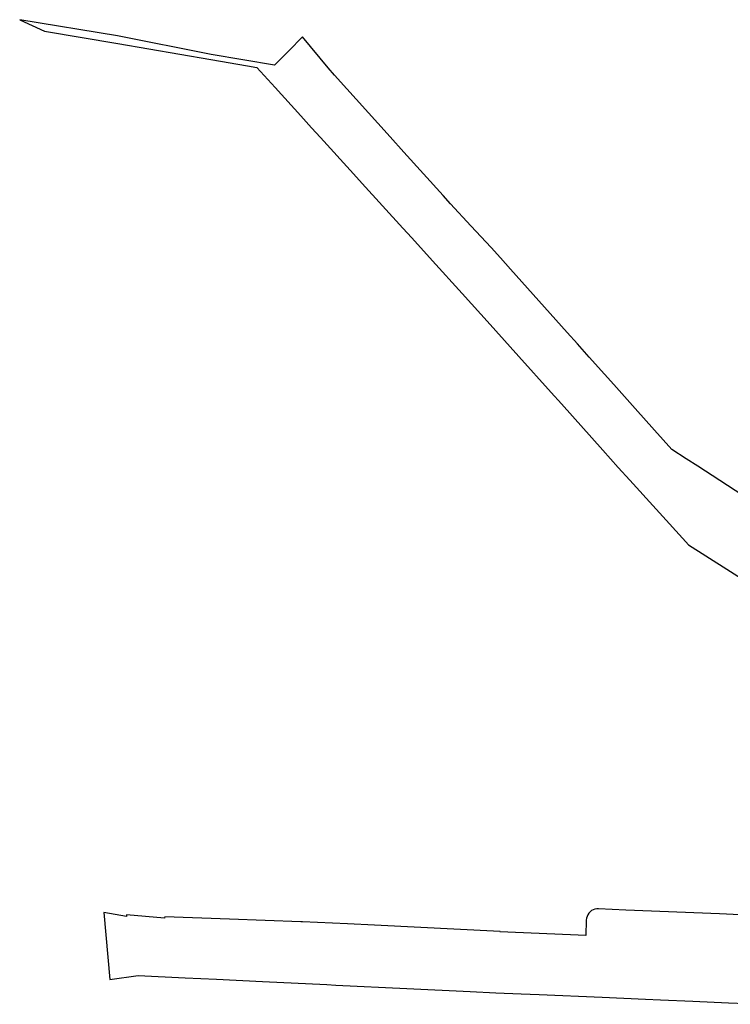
# Model space of a CAD drawing. Header units: metres. Extents: x 32338650 to 32340431, y 5701793 to 5703325.
# Tile 7 of 256: x 32338650 to 32338812, y 5702381 to 5702605. Entities that reach past the tile are written whole.
import ezdxf

# ---------------------------------------------------------------- set-up
doc = ezdxf.new("R2010")
doc.units = ezdxf.units.M
doc.header["$LTSCALE"] = 0.1
doc.layers.add('LPB-BE-Flurstück_Grenze', color=7, linetype='Continuous', lineweight=70, true_color=0x004c99)
doc.layers.add('LPB-BE-Straße', color=7, linetype='Continuous', lineweight=70, true_color=0x004c99)

msp = doc.modelspace()

# ---------------------------------------------------------------- linework, layer by layer
at = {"layer": 'LPB-BE-Flurstück_Grenze', "color": 253, "linetype": 'Continuous', "lineweight": 25, "true_color": 0xadadad, "transparency": 33554687, "flags": 128}
for points in [[(32338693.469, 5702597.135), (32338672.126, 5702601.431), (32338649.906, 5702605.083), (32338655.556, 5702602.51), (32338672.213, 5702599.646), (32338693.392, 5702595.997), (32338701.731, 5702594.565), (32338703.808, 5702594.21), (32338707.983, 5702589.626), (32338713.814, 5702583.205), (32338716.265, 5702580.513), (32338718.324, 5702578.247), (32338725.804, 5702570.025), (32338727.824, 5702567.801), (32338737.076, 5702557.635), (32338739.077, 5702555.442), (32338743.789, 5702550.255), (32338750.55, 5702542.813), (32338756.924, 5702535.707), (32338761.432, 5702530.679), (32338763.423, 5702528.466), (32338770.792, 5702520.239), (32338773.099, 5702517.663), (32338782.565, 5702507.118), (32338786.058, 5702503.222), (32338788.711, 5702500.291), (32338801.379, 5702486.323), (32338802.049, 5702485.585), (32338820.272, 5702474.041)], [(32338693.469, 5702597.135), (32338672.126, 5702601.431), (32338649.906, 5702605.083), (32338655.556, 5702602.51), (32338672.213, 5702599.646), (32338693.392, 5702595.997), (32338701.731, 5702594.565), (32338703.808, 5702594.21), (32338707.983, 5702589.626), (32338713.814, 5702583.205), (32338716.265, 5702580.513), (32338718.324, 5702578.247), (32338725.804, 5702570.025), (32338727.824, 5702567.801), (32338737.076, 5702557.635), (32338739.077, 5702555.442), (32338743.789, 5702550.255), (32338750.55, 5702542.813), (32338756.924, 5702535.707), (32338761.432, 5702530.679), (32338763.423, 5702528.466), (32338770.792, 5702520.239), (32338773.099, 5702517.663), (32338782.565, 5702507.118), (32338786.058, 5702503.222), (32338788.711, 5702500.291), (32338801.379, 5702486.323), (32338802.049, 5702485.585), (32338820.272, 5702474.041)], [(32338815.899, 5702495.825), (32338804.103, 5702503.483), (32338801.461, 5702505.203), (32338798.215, 5702507.307), (32338794.272, 5702511.721), (32338789.861, 5702516.666), (32338785.009, 5702522.088), (32338782.923, 5702524.425), (32338779.43, 5702528.331), (32338776.741, 5702531.333), (32338774.435, 5702533.919), (32338767.985, 5702541.138), (32338761.545, 5702548.347), (32338759.239, 5702550.933), (32338757.143, 5702553.27), (32338752.542, 5702558.222), (32338747.911, 5702563.195), (32338746.236, 5702565.055), (32338737.295, 5702574.978), (32338734.184, 5702578.438), (32338721.509, 5702592.497), (32338720.026, 5702594.149), (32338714.241, 5702601.168), (32338711.119, 5702597.999), (32338707.872, 5702594.714), (32338693.469, 5702597.135)], [(32338815.899, 5702495.825), (32338804.103, 5702503.483), (32338801.461, 5702505.203), (32338798.215, 5702507.307), (32338794.272, 5702511.721), (32338789.861, 5702516.666), (32338785.009, 5702522.088), (32338782.923, 5702524.425), (32338779.43, 5702528.331), (32338776.741, 5702531.333), (32338774.435, 5702533.919), (32338767.985, 5702541.138), (32338761.545, 5702548.347), (32338759.239, 5702550.933), (32338757.143, 5702553.27), (32338752.542, 5702558.222), (32338747.911, 5702563.195), (32338746.236, 5702565.055), (32338737.295, 5702574.978), (32338734.184, 5702578.438), (32338721.509, 5702592.497), (32338720.026, 5702594.149), (32338714.241, 5702601.168), (32338711.119, 5702597.999), (32338707.872, 5702594.714), (32338693.469, 5702597.135)], [(32338813.733, 5702401.456), (32338809.102, 5702401.662), (32338787.728, 5702402.542), (32338781.579, 5702402.83), (32338781.158, 5702402.816), (32338780.743, 5702402.737), (32338780.346, 5702402.595), (32338779.976, 5702402.393), (32338779.642, 5702402.136), (32338779.355, 5702401.824), (32338779.12, 5702401.471), (32338778.943, 5702401.085), (32338778.829, 5702400.676), (32338778.78, 5702400.255), (32338778.647, 5702396.758), (32338775.182, 5702396.908), (32338759.144, 5702397.589), (32338759.178, 5702397.688), (32338730.632, 5702399.11), (32338724.496, 5702399.374), (32338714.249, 5702399.831), (32338713.909, 5702399.846), (32338713.849, 5702399.848), (32338697.651, 5702400.43), (32338682.894, 5702400.962), (32338682.865, 5702400.722), (32338674.165, 5702401.441), (32338674.191, 5702401.089), (32338669.007, 5702401.953), (32338670.439, 5702386.727), (32338676.837, 5702387.619), (32338687.54, 5702387.115), (32338694.633, 5702386.774), (32338705.154, 5702386.3), (32338719.798, 5702385.578), (32338721.787, 5702385.476), (32338737.972, 5702384.687), (32338752.362, 5702384.011), (32338758.161, 5702383.716), (32338763.992, 5702383.471), (32338768.075, 5702383.297), (32338782.407, 5702382.683), (32338792.227, 5702382.268), (32338795.65, 5702382.124), (32338803.005, 5702381.8), (32338811.077, 5702381.439), (32338819.119, 5702381.088)], [(32338813.733, 5702401.456), (32338809.102, 5702401.662), (32338787.728, 5702402.542), (32338781.579, 5702402.83), (32338781.158, 5702402.816), (32338780.743, 5702402.737), (32338780.346, 5702402.595), (32338779.976, 5702402.393), (32338779.642, 5702402.136), (32338779.355, 5702401.824), (32338779.12, 5702401.471), (32338778.943, 5702401.085), (32338778.829, 5702400.676), (32338778.78, 5702400.255), (32338778.647, 5702396.758), (32338775.182, 5702396.908), (32338759.144, 5702397.589), (32338759.178, 5702397.688), (32338730.632, 5702399.11), (32338724.496, 5702399.374), (32338714.249, 5702399.831), (32338713.909, 5702399.846), (32338713.849, 5702399.848), (32338697.651, 5702400.43), (32338682.894, 5702400.962), (32338682.865, 5702400.722), (32338674.165, 5702401.441), (32338674.191, 5702401.089), (32338669.007, 5702401.953), (32338670.439, 5702386.727), (32338676.837, 5702387.619), (32338687.54, 5702387.115), (32338694.633, 5702386.774), (32338705.154, 5702386.3), (32338719.798, 5702385.578), (32338721.787, 5702385.476), (32338737.972, 5702384.687), (32338752.362, 5702384.011), (32338758.161, 5702383.716), (32338763.992, 5702383.471), (32338768.075, 5702383.297), (32338782.407, 5702382.683), (32338792.227, 5702382.268), (32338795.65, 5702382.124), (32338803.005, 5702381.8), (32338811.077, 5702381.439), (32338819.119, 5702381.088)]]:
    msp.add_lwpolyline(points, dxfattribs=at)
at = {"layer": 'LPB-BE-Straße', "color": 250, "linetype": 'Continuous', "lineweight": 25, "true_color": 0x333333, "transparency": 33554687, "flags": 128}
for points in [[(32338693.469, 5702597.135), (32338672.126, 5702601.431), (32338649.906, 5702605.083), (32338655.556, 5702602.51), (32338672.213, 5702599.646), (32338693.392, 5702595.997), (32338701.731, 5702594.565), (32338703.808, 5702594.21), (32338707.983, 5702589.626), (32338713.814, 5702583.205), (32338716.265, 5702580.513), (32338718.324, 5702578.247), (32338725.804, 5702570.025), (32338727.824, 5702567.801), (32338737.076, 5702557.635), (32338739.077, 5702555.442), (32338743.789, 5702550.255), (32338750.55, 5702542.813), (32338756.924, 5702535.707), (32338761.432, 5702530.679), (32338763.423, 5702528.466), (32338770.792, 5702520.239), (32338773.099, 5702517.663), (32338782.565, 5702507.118), (32338786.058, 5702503.222), (32338788.711, 5702500.291), (32338801.379, 5702486.323), (32338802.049, 5702485.585), (32338820.272, 5702474.041)], [(32338815.899, 5702495.825), (32338804.103, 5702503.483), (32338801.461, 5702505.203), (32338798.215, 5702507.307), (32338794.272, 5702511.721), (32338789.861, 5702516.666), (32338785.009, 5702522.088), (32338782.923, 5702524.425), (32338779.43, 5702528.331), (32338776.741, 5702531.333), (32338774.435, 5702533.919), (32338767.985, 5702541.138), (32338761.545, 5702548.347), (32338759.239, 5702550.933), (32338757.143, 5702553.27), (32338752.542, 5702558.222), (32338747.911, 5702563.195), (32338746.236, 5702565.055), (32338737.295, 5702574.978), (32338734.184, 5702578.438), (32338721.509, 5702592.497), (32338720.026, 5702594.149), (32338714.241, 5702601.168), (32338711.119, 5702597.999), (32338707.872, 5702594.714), (32338693.469, 5702597.135)], [(32338813.733, 5702401.456), (32338809.102, 5702401.662), (32338787.728, 5702402.542), (32338781.579, 5702402.83), (32338781.158, 5702402.816), (32338780.743, 5702402.737), (32338780.346, 5702402.595), (32338779.976, 5702402.393), (32338779.642, 5702402.136), (32338779.355, 5702401.824), (32338779.12, 5702401.471), (32338778.943, 5702401.085), (32338778.829, 5702400.676), (32338778.78, 5702400.255), (32338778.647, 5702396.758), (32338775.182, 5702396.908), (32338759.144, 5702397.589), (32338759.178, 5702397.688), (32338730.632, 5702399.11), (32338724.496, 5702399.374), (32338714.249, 5702399.831), (32338713.909, 5702399.846), (32338713.849, 5702399.848), (32338697.651, 5702400.43), (32338682.894, 5702400.962), (32338682.865, 5702400.722), (32338674.165, 5702401.441), (32338674.191, 5702401.089), (32338669.007, 5702401.953), (32338670.439, 5702386.727), (32338676.837, 5702387.619), (32338687.54, 5702387.115), (32338694.633, 5702386.774), (32338705.154, 5702386.3), (32338719.798, 5702385.578), (32338721.787, 5702385.476), (32338737.972, 5702384.687), (32338752.362, 5702384.011), (32338758.161, 5702383.716), (32338763.992, 5702383.471), (32338768.075, 5702383.297), (32338782.407, 5702382.683), (32338792.227, 5702382.268), (32338795.65, 5702382.124), (32338803.005, 5702381.8), (32338811.077, 5702381.439), (32338819.119, 5702381.088)]]:
    msp.add_lwpolyline(points, dxfattribs=at)

doc.saveas('drawing.dxf')
